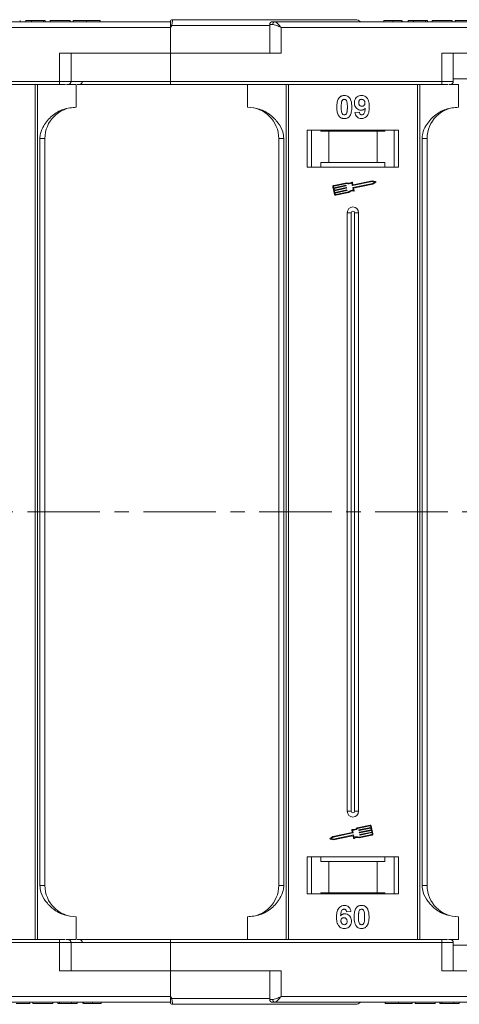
# Model space of a CAD drawing. Header units: millimetres. Extents: x -797 to 677, y 79 to 1112.
# Tile 28 of 75: x 305 to 382, y 317 to 490. Entities that reach past the tile are written whole.
import ezdxf

# ---------------------------------------------------------------- set-up
doc = ezdxf.new("R2010")
doc.units = ezdxf.units.MM
doc.linetypes.add('CENTERX2', pattern=[20.32, 12.7, -2.54, 2.54, -2.54])

msp = doc.modelspace()

# ---------------------------------------------------------------- linework, layer by layer
at = {"color": 7, "linetype": 'Continuous', "lineweight": 15}
for p, q in [((331.335, 489.771), (282.629, 489.771)), ((283.747, 488.771), (331.335, 488.771)), ((304.976, 489.771), (304.976, 489.971)), ((306.002, 489.771), (306.002, 489.971)), ((306.002, 489.971), (306.964, 489.971)), ((306.964, 489.971), (306.964, 489.771)), ((306.964, 489.971), (309.079, 489.971)), ((309.079, 489.971), (309.079, 489.771)), ((309.079, 489.971), (309.4, 489.971)), ((309.4, 489.971), (309.4, 489.771)), ((310.233, 489.771), (310.233, 489.971)), ((310.233, 489.971), (313.758, 489.971)), ((313.758, 489.971), (313.758, 489.771)), ((314.271, 489.971), (314.271, 489.771)), ((316.65, 489.771), (316.65, 489.971)), ((319.015, 489.771), (319.015, 489.971)), ((331.335, 489.769), (331.335, 489.771)), ((331.569, 489.121), (331.335, 488.771)), ((331.335, 488.771), (331.335, 484.271)), ((348.747, 489.121), (331.569, 489.121)), ((331.685, 490.121), (331.685, 490.121)), ((348.747, 489.271), (348.747, 484.271)), ((349.256, 489.271), (348.747, 489.271)), ((398.335, 489.771), (349.629, 489.771)), ((350.747, 488.771), (398.335, 488.771)), ((350.747, 484.271), (350.747, 488.771)), ((368.771, 489.971), (368.771, 489.771)), ((370.316, 489.771), (370.316, 489.971)), ((371.867, 489.771), (371.867, 489.971)), ((371.976, 489.771), (371.976, 489.971)), ((373.002, 489.771), (373.002, 489.971)), ((373.002, 489.971), (373.964, 489.971)), ((373.964, 489.971), (373.964, 489.771)), ((373.964, 489.971), (376.079, 489.971)), ((376.079, 489.971), (376.079, 489.771)), ((376.079, 489.971), (376.4, 489.971)), ((376.4, 489.971), (376.4, 489.771)), ((377.233, 489.971), (380.758, 489.971)), ((377.233, 489.771), (377.233, 489.971)), ((380.758, 489.971), (380.758, 489.771)), ((381.271, 489.971), (381.271, 489.771)), ((311.924, 484.271), (311.924, 479.271)), ((331.335, 484.271), (311.924, 484.271)), ((313.924, 479.271), (313.924, 484.271)), ((331.335, 479.271), (331.335, 484.271)), ((331.335, 484.271), (350.747, 484.271)), ((378.924, 484.271), (378.924, 479.271)), ((398.335, 484.271), (378.924, 484.271)), ((380.924, 479.271), (380.924, 484.271)), ((311.924, 479.271), (264.335, 479.271)), ((264.335, 478.771), (311.924, 478.771)), ((307.624, 478.771), (307.624, 403.771)), ((308.043, 403.771), (308.043, 478.771)), ((311.924, 479.271), (311.924, 478.771)), ((313.924, 479.271), (311.924, 479.271)), ((313.13, 478.771), (314.835, 478.771)), ((331.335, 479.271), (313.924, 479.271)), ((314.835, 474.771), (314.835, 478.771)), ((378.924, 479.271), (331.335, 479.271)), ((331.335, 479.271), (331.335, 478.771)), ((331.335, 478.771), (378.924, 478.771)), ((344.835, 478.771), (344.835, 474.771)), ((351.628, 478.771), (351.628, 403.771)), ((352.047, 403.771), (352.047, 478.771)), ((374.624, 478.771), (374.624, 403.771)), ((375.043, 403.771), (375.043, 478.771)), ((378.924, 479.271), (378.924, 478.771)), ((380.924, 479.271), (378.924, 479.271)), ((380.13, 478.771), (381.835, 478.771)), ((398.335, 479.771), (380.924, 479.771)), ((381.835, 474.771), (381.835, 478.771)), ((363.694, 473.815), (364.464, 473.899)), ((371.335, 470.771), (355.335, 470.771)), ((355.335, 470.771), (355.335, 464.271)), ((356.085, 464.271), (356.085, 470.771)), ((357.722, 470.571), (357.722, 470.771)), ((357.722, 470.571), (359.085, 470.571)), ((359.085, 470.571), (359.085, 465.071)), ((367.585, 470.571), (359.085, 470.571)), ((367.585, 465.071), (367.585, 470.571)), ((367.585, 470.571), (368.949, 470.571)), ((368.949, 470.771), (368.949, 470.571)), ((370.585, 470.771), (370.585, 464.271)), ((371.335, 464.271), (371.335, 470.771)), ((308.45, 469.271), (308.45, 403.771)), ((309.335, 469.271), (308.45, 469.271)), ((309.335, 403.771), (309.335, 469.271)), ((350.335, 469.271), (351.221, 469.271)), ((350.335, 469.271), (350.335, 403.771)), ((351.221, 403.771), (351.221, 469.271)), ((375.45, 469.271), (375.45, 403.771)), ((376.335, 469.271), (375.45, 469.271)), ((376.335, 403.771), (376.335, 469.271)), ((359.085, 465.071), (357.722, 465.071)), ((357.722, 465.071), (357.722, 464.271)), ((367.585, 465.071), (359.085, 465.071)), ((368.949, 465.071), (367.585, 465.071)), ((368.949, 464.271), (368.949, 465.071)), ((355.335, 464.271), (371.335, 464.271)), ((362.253, 461.524), (359.975, 461.042)), ((362.242, 461.401), (359.999, 460.927)), ((363.228, 461.039), (363.134, 461.483)), ((363.318, 461.178), (363.231, 461.594)), ((366.724, 461.748), (363.263, 461.017)), ((363.335, 460.672), (366.797, 461.403)), ((366.723, 461.868), (363.353, 461.156)), ((363.446, 460.575), (366.844, 461.293)), ((367.324, 461.75), (366.723, 461.868)), ((367.166, 461.661), (366.724, 461.748)), ((366.797, 461.403), (367.166, 461.661)), ((366.844, 461.293), (367.347, 461.644)), ((359.839, 460.833), (360.13, 459.455)), ((359.954, 460.858), (360.002, 460.628)), ((360.002, 460.628), (362.085, 461.068)), ((362.109, 460.953), (360.027, 460.513)), ((360.027, 460.513), (360.087, 460.226)), ((360.087, 460.226), (362.17, 460.666)), ((362.194, 460.551), (360.112, 460.111)), ((360.112, 460.111), (360.172, 459.824)), ((360.172, 459.824), (362.255, 460.264)), ((362.279, 460.149), (360.197, 459.709)), ((360.197, 459.709), (360.245, 459.479)), ((360.315, 459.433), (362.557, 459.907)), ((360.339, 459.319), (362.618, 459.8)), ((362.12, 461.045), (362.132, 460.988)), ((362.205, 460.643), (362.217, 460.586)), ((362.29, 460.241), (362.302, 460.183)), ((363.407, 460.193), (363.313, 460.637)), ((363.54, 460.131), (363.446, 460.575)), ((362.335, 456.271), (362.335, 403.771)), ((362.335, 456.271), (363.05, 456.271)), ((363.05, 456.271), (363.05, 403.771)), ((363.62, 403.771), (363.62, 456.271)), ((364.335, 456.271), (363.62, 456.271)), ((364.335, 403.771), (364.335, 456.271)), ((307.624, 403.771), (307.624, 328.771)), ((308.043, 328.771), (308.043, 403.771)), ((308.45, 403.771), (308.45, 338.271)), ((309.335, 338.271), (309.335, 403.771)), ((350.335, 403.771), (350.335, 338.271)), ((351.221, 338.271), (351.221, 403.771)), ((351.628, 403.771), (351.628, 328.771)), ((352.047, 328.771), (352.047, 403.771)), ((362.335, 403.771), (362.335, 351.271)), ((363.05, 403.771), (363.05, 351.271)), ((363.62, 351.271), (363.62, 403.771)), ((364.335, 351.271), (364.335, 403.771)), ((374.624, 403.771), (374.624, 328.771)), ((375.043, 328.771), (375.043, 403.771)), ((375.45, 403.771), (375.45, 338.271)), ((376.335, 338.271), (376.335, 403.771)), ((363.05, 351.271), (362.335, 351.271)), ((364.335, 351.271), (363.62, 351.271)), ((363.225, 347.581), (359.826, 346.863)), ((363.335, 347.484), (359.874, 346.753)), ((359.947, 346.408), (363.408, 347.139)), ((363.131, 348.025), (363.225, 347.581)), ((363.264, 347.963), (363.358, 347.519)), ((366.332, 348.837), (364.053, 348.356)), ((366.356, 348.722), (364.113, 348.249)), ((364.381, 347.915), (364.369, 347.972)), ((364.392, 348.007), (366.474, 348.447)), ((366.499, 348.332), (364.416, 347.892)), ((364.429, 346.755), (366.672, 347.229)), ((364.466, 347.513), (364.454, 347.57)), ((364.477, 347.605), (366.559, 348.045)), ((366.583, 347.93), (364.501, 347.49)), ((364.551, 347.111), (364.539, 347.168)), ((364.562, 347.203), (366.644, 347.643)), ((366.668, 347.528), (364.586, 347.088)), ((366.474, 348.447), (366.426, 348.677)), ((366.559, 348.045), (366.499, 348.332)), ((366.832, 347.322), (366.541, 348.701)), ((366.644, 347.643), (366.583, 347.93)), ((366.717, 347.298), (366.668, 347.528)), ((359.826, 346.863), (359.324, 346.512)), ((359.347, 346.406), (359.948, 346.288)), ((359.874, 346.753), (359.505, 346.495)), ((359.505, 346.495), (359.947, 346.408)), ((359.948, 346.288), (363.318, 347)), ((363.352, 346.977), (363.44, 346.562)), ((363.443, 347.117), (363.537, 346.673)), ((364.417, 346.632), (366.696, 347.114)), ((371.335, 343.271), (355.335, 343.271)), ((355.335, 343.271), (355.335, 336.771)), ((356.085, 336.771), (356.085, 343.271)), ((357.722, 343.271), (357.722, 342.471)), ((357.722, 342.471), (359.085, 342.471)), ((359.085, 342.471), (359.085, 336.971)), ((359.085, 342.471), (367.585, 342.471)), ((367.585, 336.971), (367.585, 342.471)), ((367.585, 342.471), (368.949, 342.471)), ((368.949, 342.471), (368.949, 343.271)), ((370.585, 343.271), (370.585, 336.771)), ((371.335, 336.771), (371.335, 343.271)), ((308.45, 338.271), (309.335, 338.271)), ((350.335, 338.271), (351.221, 338.271)), ((355.335, 336.771), (371.335, 336.771)), ((359.085, 336.971), (357.722, 336.971)), ((357.722, 336.771), (357.722, 336.971)), ((359.085, 336.971), (367.585, 336.971)), ((368.949, 336.971), (367.585, 336.971)), ((368.949, 336.971), (368.949, 336.771)), ((375.45, 338.271), (376.335, 338.271)), ((362.976, 333.727), (362.207, 333.642)), ((314.835, 332.771), (314.835, 328.771)), ((344.835, 328.771), (344.835, 332.771)), ((381.835, 332.771), (381.835, 328.771)), ((311.924, 328.771), (264.335, 328.771)), ((264.335, 328.271), (311.924, 328.271)), ((311.924, 328.271), (311.924, 328.771)), ((311.924, 328.271), (311.924, 323.271)), ((311.924, 328.271), (313.924, 328.271)), ((313.061, 328.771), (314.835, 328.771)), ((313.924, 323.271), (313.924, 328.271)), ((313.924, 328.271), (331.335, 328.271)), ((331.335, 328.271), (331.335, 328.771)), ((378.924, 328.771), (331.335, 328.771)), ((331.335, 323.271), (331.335, 328.271)), ((331.335, 328.271), (378.924, 328.271)), ((378.924, 328.271), (378.924, 328.771)), ((378.924, 328.271), (378.924, 323.271)), ((378.924, 328.271), (380.924, 328.271)), ((380.061, 328.771), (381.835, 328.771)), ((380.924, 323.271), (380.924, 328.271)), ((380.924, 327.771), (398.335, 327.771)), ((311.924, 323.271), (331.335, 323.271)), ((331.335, 323.271), (331.335, 318.771)), ((350.747, 323.271), (331.335, 323.271)), ((348.747, 323.271), (348.747, 318.271)), ((350.747, 318.771), (350.747, 323.271)), ((378.924, 323.271), (398.335, 323.271)), ((282.629, 317.771), (331.335, 317.771)), ((331.335, 318.771), (283.747, 318.771)), ((306.707, 317.771), (306.707, 317.571)), ((307.22, 317.571), (307.22, 317.771)), ((310.746, 317.771), (310.746, 317.571)), ((311.579, 317.771), (311.579, 317.571)), ((311.9, 317.771), (311.9, 317.571)), ((314.015, 317.571), (314.015, 317.771)), ((314.976, 317.771), (314.976, 317.571)), ((316.002, 317.771), (316.002, 317.571)), ((316.111, 317.771), (316.111, 317.571)), ((317.663, 317.771), (317.663, 317.571)), ((319.207, 317.771), (319.207, 317.571)), ((331.335, 318.771), (331.569, 318.421)), ((331.569, 318.421), (348.747, 318.421)), ((348.747, 318.271), (349.256, 318.271)), ((349.629, 317.771), (398.335, 317.771)), ((398.335, 318.771), (350.747, 318.771)), ((368.964, 317.771), (368.964, 317.571)), ((371.328, 317.571), (371.328, 317.771)), ((373.707, 317.771), (373.707, 317.571)), ((374.22, 317.571), (374.22, 317.771)), ((377.746, 317.771), (377.746, 317.571)), ((378.579, 317.771), (378.579, 317.571)), ((378.9, 317.771), (378.9, 317.571)), ((381.015, 317.571), (381.015, 317.771)), ((381.976, 317.771), (381.976, 317.571)), ((307.22, 317.571), (310.746, 317.571)), ((311.579, 317.571), (311.9, 317.571)), ((311.9, 317.571), (314.015, 317.571)), ((314.015, 317.571), (314.976, 317.571)), ((331.685, 317.421), (331.685, 317.421)), ((374.22, 317.571), (377.746, 317.571)), ((378.579, 317.571), (378.9, 317.571)), ((378.9, 317.571), (381.015, 317.571)), ((381.015, 317.571), (381.976, 317.571))]:
    msp.add_line(p, q, dxfattribs=at)
at = {"color": 1, "linetype": 'CENTERX2', "lineweight": 13}
msp.add_line((501.865, 403.771), (-336.218, 403.771), dxfattribs=at)
at = {"color": 7, "linetype": 'Continuous', "lineweight": 15}
for centre, radius, start, end in [((331.685, 489.771), 0.35, 89.99809, 179.99959), ((295.791, 422.193), 75.89, 61.87179, 62.07191), ((349.247, 489.271), 0.5, 90, 180), ((349.704, 489.326), 0.451, 99.5202, 187.08135), ((363.835, 489.121), 1, 41.2946, 90), ((313.424, 479.271), 0.5, 270, 0), ((315.407, 479.271), 0.5, 270, 0), ((380.424, 479.271), 0.5, 270, 0), ((314.835, 469.271), 5.5, 90, 180), ((344.835, 469.271), 5.5, 0, 90), ((381.835, 469.271), 5.5, 90, 180), ((362.607, 462.322), 0.99, 248.37041, 302.16635), ((362.607, 462.322), 0.873, 246.11204, 307.44471), ((363.173, 461.582), 0.0587, 11.9297, 127.44471), ((363.347, 461.185), 0.0294, 191.9297, 281.9297), ((367.313, 461.692), 0.0587, 304.95116, 78.90824), ((360.011, 460.87), 0.176, 101.9297, 191.9297), ((360.011, 460.87), 0.0587, 101.9297, 191.9297), ((360.303, 459.491), 0.176, 191.9297, 281.9297), ((360.303, 459.491), 0.0587, 191.9297, 281.9297), ((362.091, 461.039), 0.0294, 11.9297, 101.9297), ((362.103, 460.982), 0.0294, 281.9297, 11.9297), ((362.176, 460.637), 0.0294, 11.9297, 101.9297), ((362.188, 460.58), 0.0294, 281.9297, 11.9297), ((362.261, 460.235), 0.0294, 11.9297, 101.9297), ((362.273, 460.177), 0.0294, 281.9297, 11.9297), ((363.264, 459.213), 0.99, 81.69305, 135.48899), ((363.264, 459.213), 0.873, 76.41469, 137.74736), ((363.256, 461.045), 0.0294, 191.9297, 281.9297), ((363.341, 460.643), 0.0294, 101.9297, 191.9297), ((363.482, 460.119), 0.0587, 256.41469, 11.9297), ((363.335, 456.271), 1, 0, 180), ((363.335, 456.271), 0.285, 0, 180), ((363.335, 351.271), 1, 180, 0), ((363.335, 351.271), 0.285, 180, 0), ((363.188, 348.037), 0.0587, 76.41469, 191.9297), ((363.407, 348.943), 0.873, 256.41469, 317.74736), ((363.407, 348.943), 0.99, 261.69305, 315.48899), ((363.329, 347.513), 0.0294, 281.9297, 11.9297), ((363.414, 347.111), 0.0294, 11.9297, 101.9297), ((364.398, 347.979), 0.0294, 101.9297, 191.9297), ((364.41, 347.921), 0.0294, 191.9297, 281.9297), ((364.483, 347.576), 0.0294, 101.9297, 191.9297), ((364.495, 347.519), 0.0294, 191.9297, 281.9297), ((364.568, 347.174), 0.0294, 101.9297, 191.9297), ((366.368, 348.665), 0.176, 11.9297, 101.9297), ((366.368, 348.665), 0.0587, 11.9297, 101.9297), ((366.66, 347.286), 0.0587, 281.9297, 11.9297), ((366.66, 347.286), 0.176, 281.9297, 11.9297), ((359.358, 346.464), 0.0587, 124.95116, 258.90824), ((363.324, 346.971), 0.0294, 11.9297, 101.9297), ((363.498, 346.574), 0.0587, 191.9297, 307.44471), ((364.064, 345.834), 0.873, 66.11204, 127.44471), ((364.064, 345.834), 0.99, 68.37041, 122.16635), ((364.58, 347.117), 0.0294, 191.9297, 281.9297), ((314.835, 338.271), 5.5, 180, 270), ((344.835, 338.271), 5.5, 270, 0), ((381.835, 338.271), 5.5, 180, 270), ((313.424, 328.271), 0.5, 0, 90), ((315.407, 328.271), 0.5, 0, 90), ((380.424, 328.271), 0.5, 0, 90), ((295.791, 385.348), 75.89, 297.92809, 298.12821), ((331.685, 317.771), 0.35, 180.00041, 270.00191), ((349.247, 318.271), 0.5, 180, 270), ((349.704, 318.215), 0.451, 172.91869, 260.47981), ((363.835, 318.421), 1, 270, 319.04573)]:
    msp.add_arc(centre, radius, start, end, dxfattribs=at)
for points, knots in [([(316.65, 489.971), (316.517, 489.971), (316.113, 489.971), (315.453, 489.971), (314.831, 489.971), (314.406, 489.971), (314.281, 489.971), (314.273, 489.971), (314.271, 489.971)], [0, 0, 0, 0, 0.1021706, 0.3092201, 0.51365, 0.6922749, 0.9324126, 1, 1, 1, 1]), ([(319.015, 489.971), (319.011, 489.971), (319.001, 489.971), (318.859, 489.971), (318.468, 489.971), (317.894, 489.971), (317.254, 489.971), (316.833, 489.971), (316.65, 489.971)], [0, 0, 0, 0, 0.1018882, 0.3073435, 0.4929627, 0.6786474, 0.8607914, 1, 1, 1, 1]), ([(331.335, 489.245), (331.335, 489.338), (331.335, 489.523), (331.335, 489.684), (331.335, 489.715), (331.335, 489.724)], [0, 0, 0, 0, 0.412717, 0.8254516, 1, 1, 1, 1]), ([(331.685, 490.121), (331.686, 490.113), (331.686, 490.1), (331.685, 489.997), (331.683, 489.852), (331.672, 489.668), (331.652, 489.486), (331.623, 489.299), (331.586, 489.177), (331.569, 489.121)], [0, 0, 0, 0, 0.1718456, 0.312445, 0.4991009, 0.6298393, 0.7575038, 0.8890244, 1, 1, 1, 1]), ([(363.835, 490.121), (363.789, 490.121), (363.696, 490.121), (362.925, 490.121), (361.759, 490.121), (360.288, 490.121), (358.64, 490.121), (356.7, 490.121), (353.743, 490.121), (350.309, 490.121), (346.532, 490.121), (343.296, 490.121), (339.653, 490.121), (335.664, 490.121), (332.998, 490.121), (331.685, 490.121)], [0, 0, 0, 0, 0.0777263, 0.157824, 0.2401354, 0.3044544, 0.368763, 0.4344301, 0.5000865, 0.631237, 0.695556, 0.7598647, 0.8421852, 0.9222807, 1, 1, 1, 1]), ([(350.747, 488.771), (350.477, 488.887), (350.059, 489.068), (349.561, 489.239), (349.351, 489.261), (349.256, 489.271)], [0, 0, 0, 0, 0.49841293, 0.77292805, 1, 1, 1, 1]), ([(349.629, 489.771), (349.697, 489.754), (349.841, 489.718), (350.12, 489.468), (350.429, 489.138), (350.641, 488.893), (350.747, 488.771)], [0, 0, 0, 0, 0.2343588, 0.4982155, 0.7484812, 1, 1, 1, 1]), ([(370.316, 489.971), (370.182, 489.971), (369.878, 489.971), (369.426, 489.971), (369.067, 489.971), (368.813, 489.971), (368.788, 489.971), (368.771, 489.971)], [0, 0, 0, 0, 0.1552919, 0.3531453, 0.543243, 0.704067, 1, 1, 1, 1]), ([(371.867, 489.971), (371.813, 489.971), (371.705, 489.971), (371.401, 489.971), (370.936, 489.971), (370.55, 489.971), (370.316, 489.971)], [0, 0, 0, 0, 0.2064605, 0.4135145, 0.6452106, 1, 1, 1, 1]), ([(383.65, 489.971), (383.517, 489.971), (383.113, 489.971), (382.453, 489.971), (381.831, 489.971), (381.406, 489.971), (381.281, 489.971), (381.273, 489.971), (381.271, 489.971)], [0, 0, 0, 0, 0.1021706, 0.3092201, 0.51365, 0.6922749, 0.9324126, 1, 1, 1, 1]), ([(311.924, 478.771), (312.067, 478.771), (312.36, 478.771), (312.722, 478.771), (312.892, 478.771), (312.955, 478.771)], [0, 0, 0, 0, 0.3748158, 0.7664972, 1, 1, 1, 1]), ([(314.983, 478.771), (315.371, 478.771), (316.711, 478.771), (319.458, 478.771), (323.183, 478.771), (327.27, 478.771), (329.994, 478.771), (331.335, 478.771)], [0, 0, 0, 0, 0.0792642, 0.2739294, 0.5229011, 0.7650927, 1, 1, 1, 1]), ([(378.924, 478.771), (379.067, 478.771), (379.36, 478.771), (379.722, 478.771), (379.892, 478.771), (379.955, 478.771)], [0, 0, 0, 0, 0.3748158, 0.7664972, 1, 1, 1, 1]), ([(360.911, 476.416), (360.955, 476.466), (361.045, 476.568), (361.214, 476.683), (361.403, 476.766), (361.572, 476.804), (361.713, 476.819), (361.786, 476.821), (361.823, 476.822)], [0, 0, 0, 0, 0.1937762, 0.3936, 0.5878635, 0.7889077, 0.894169, 1, 1, 1, 1]), ([(361.823, 476.822), (361.958, 476.812), (362.23, 476.791), (362.582, 476.593), (362.853, 476.299), (363.105, 475.699), (363.12, 475.176), (363.13, 474.79)], [0, 0, 0, 0, 0.147566, 0.2966882, 0.4312776, 0.580404, 1, 1, 1, 1]), ([(363.592, 475.517), (363.6, 475.652), (363.615, 475.922), (363.782, 476.302), (364.062, 476.598), (364.433, 476.792), (364.707, 476.812), (364.85, 476.822)], [0, 0, 0, 0, 0.1979267, 0.3977284, 0.5974133, 0.7905838, 1, 1, 1, 1]), ([(364.85, 476.822), (364.985, 476.811), (365.257, 476.79), (365.617, 476.588), (365.909, 476.282), (366.148, 475.748), (366.203, 475.238), (366.207, 474.883), (366.207, 474.824)], [0, 0, 0, 0, 0.148288, 0.2977445, 0.4437132, 0.6077915, 0.9347078, 1, 1, 1, 1]), ([(360.515, 474.798), (360.517, 474.931), (360.522, 475.235), (360.594, 475.764), (360.735, 476.186), (360.893, 476.393), (360.911, 476.416)], [0, 0, 0, 0, 0.2367308, 0.5375555, 0.9496679, 1, 1, 1, 1]), ([(361.284, 474.798), (361.285, 474.865), (361.286, 474.998), (361.291, 475.179), (361.302, 475.34), (361.316, 475.481), (361.334, 475.623), (361.358, 475.716), (361.37, 475.763)], [0, 0, 0, 0, 0.2059417, 0.4119594, 0.558149, 0.7045024, 0.8518015, 1, 1, 1, 1]), ([(361.37, 475.763), (361.393, 475.832), (361.431, 475.944), (361.54, 476.07), (361.663, 476.136), (361.762, 476.153), (361.816, 476.155), (361.823, 476.155)], [0, 0, 0, 0, 0.33480351, 0.54256063, 0.75038199, 0.9707212, 1, 1, 1, 1]), ([(361.823, 476.155), (361.879, 476.15), (361.982, 476.14), (362.113, 476.063), (362.226, 475.916), (362.322, 475.641), (362.356, 475.249), (362.359, 474.949), (362.361, 474.798)], [0, 0, 0, 0, 0.10461361, 0.18881412, 0.27351189, 0.44412695, 0.71948087, 1, 1, 1, 1]), ([(364.774, 474.258), (364.638, 474.27), (364.366, 474.295), (364.015, 474.511), (363.748, 474.817), (363.609, 475.171), (363.597, 475.413), (363.592, 475.517)], [0, 0, 0, 0, 0.2101886, 0.42177326, 0.62360346, 0.83703437, 1, 1, 1, 1]), ([(364.361, 475.557), (364.365, 475.643), (364.372, 475.782), (364.446, 475.961), (364.555, 476.068), (364.698, 476.142), (364.805, 476.15), (364.865, 476.155)], [0, 0, 0, 0, 0.29132017, 0.46553926, 0.64163153, 0.79866396, 1, 1, 1, 1]), ([(364.904, 474.924), (364.836, 474.93), (364.71, 474.941), (364.547, 475.035), (364.435, 475.166), (364.37, 475.347), (364.364, 475.478), (364.361, 475.557)], [0, 0, 0, 0, 0.2139369, 0.3980753, 0.5830907, 0.7516657, 1, 1, 1, 1]), ([(364.865, 476.155), (364.933, 476.148), (365.07, 476.134), (365.244, 476.017), (365.372, 475.859), (365.43, 475.676), (365.435, 475.556), (365.438, 475.5)], [0, 0, 0, 0, 0.2079545, 0.4204057, 0.6273197, 0.8277075, 1, 1, 1, 1]), ([(365.438, 475.5), (365.433, 475.42), (365.426, 475.287), (365.339, 475.119), (365.219, 475.009), (365.069, 474.935), (364.959, 474.928), (364.904, 474.924)], [0, 0, 0, 0, 0.2673945, 0.4472142, 0.6271221, 0.8130653, 1, 1, 1, 1]), ([(314.835, 474.771), (314.075, 474.694), (312.555, 474.541), (310.534, 473.352), (309.202, 471.801), (308.541, 470.357), (308.475, 469.565), (308.45, 469.271)], [0, 0, 0, 0, 0.2490962, 0.4982428, 0.745205, 0.90541, 1, 1, 1, 1]), ([(351.221, 469.271), (351.177, 469.661), (351.066, 470.66), (350.242, 472.114), (348.873, 473.527), (347.007, 474.564), (345.557, 474.702), (344.835, 474.771)], [0, 0, 0, 0, 0.12571337, 0.32127574, 0.5244662, 0.76348402, 1, 1, 1, 1]), ([(360.908, 473.182), (360.868, 473.236), (360.789, 473.345), (360.681, 473.582), (360.59, 473.89), (360.541, 474.227), (360.518, 474.531), (360.516, 474.709), (360.515, 474.798)], [0, 0, 0, 0, 0.11844057, 0.2393457, 0.45959323, 0.68492476, 0.84223987, 1, 1, 1, 1]), ([(361.823, 473.437), (361.754, 473.445), (361.644, 473.459), (361.516, 473.547), (361.411, 473.7), (361.319, 473.974), (361.29, 474.364), (361.286, 474.653), (361.284, 474.798)], [0, 0, 0, 0, 0.1253702, 0.2022903, 0.2791788, 0.4647576, 0.7305818, 1, 1, 1, 1]), ([(362.275, 473.83), (362.252, 473.761), (362.214, 473.649), (362.106, 473.524), (361.985, 473.458), (361.886, 473.44), (361.831, 473.438), (361.823, 473.437)], [0, 0, 0, 0, 0.3336776, 0.5404125, 0.7472639, 0.9612091, 1, 1, 1, 1]), ([(362.361, 474.798), (362.361, 474.731), (362.36, 474.598), (362.354, 474.417), (362.344, 474.255), (362.33, 474.113), (362.311, 473.97), (362.287, 473.877), (362.275, 473.83)], [0, 0, 0, 0, 0.2052705, 0.4106164, 0.5571497, 0.7038442, 0.8514711, 1, 1, 1, 1]), ([(363.13, 474.79), (363.128, 474.656), (363.123, 474.353), (363.052, 473.835), (362.914, 473.414), (362.757, 473.207), (362.734, 473.177)], [0, 0, 0, 0, 0.2372812, 0.5385907, 0.9326774, 1, 1, 1, 1]), ([(364.792, 472.771), (364.656, 472.782), (364.411, 472.802), (364.097, 472.984), (363.854, 473.264), (363.74, 473.561), (363.704, 473.761), (363.694, 473.815)], [0, 0, 0, 0, 0.2427882, 0.4388655, 0.6348012, 0.9009361, 1, 1, 1, 1]), ([(364.464, 473.899), (364.477, 473.819), (364.498, 473.696), (364.588, 473.552), (364.692, 473.474), (364.799, 473.441), (364.866, 473.438), (364.891, 473.437)], [0, 0, 0, 0, 0.3447142, 0.5290593, 0.7142089, 0.8921959, 1, 1, 1, 1]), ([(365.496, 474.593), (365.45, 474.544), (365.356, 474.445), (365.209, 474.356), (365.083, 474.305), (364.984, 474.277), (364.88, 474.261), (364.809, 474.259), (364.774, 474.258)], [0, 0, 0, 0, 0.24349124, 0.49626585, 0.61820988, 0.7417038, 0.87015842, 1, 1, 1, 1]), ([(366.207, 474.824), (366.204, 474.691), (366.196, 474.29), (366.105, 473.734), (365.827, 473.225), (365.48, 472.923), (365.11, 472.785), (364.877, 472.774), (364.792, 472.771)], [0, 0, 0, 0, 0.1423372, 0.4291269, 0.5899433, 0.7512055, 0.9098946, 1, 1, 1, 1]), ([(364.891, 473.437), (364.945, 473.443), (365.053, 473.454), (365.205, 473.553), (365.346, 473.723), (365.455, 474.084), (365.48, 474.386), (365.496, 474.593)], [0, 0, 0, 0, 0.1120155, 0.2243547, 0.3677679, 0.565827, 1, 1, 1, 1]), ([(381.835, 474.771), (381.075, 474.694), (379.555, 474.541), (377.534, 473.352), (376.202, 471.801), (375.541, 470.357), (375.475, 469.565), (375.45, 469.271)], [0, 0, 0, 0, 0.2490962, 0.4982428, 0.745205, 0.90541, 1, 1, 1, 1]), ([(361.823, 472.771), (361.756, 472.773), (361.621, 472.777), (361.423, 472.821), (361.233, 472.899), (361.088, 472.998), (360.981, 473.096), (360.932, 473.153), (360.908, 473.182)], [0, 0, 0, 0, 0.1926347, 0.388697, 0.5820148, 0.7830443, 0.8909593, 1, 1, 1, 1]), ([(362.734, 473.177), (362.69, 473.127), (362.6, 473.025), (362.431, 472.909), (362.242, 472.826), (362.073, 472.788), (361.932, 472.773), (361.859, 472.771), (361.823, 472.771)], [0, 0, 0, 0, 0.1937693, 0.3935642, 0.587886, 0.7891312, 0.8942826, 1, 1, 1, 1]), ([(308.45, 338.271), (308.494, 337.88), (308.605, 336.881), (309.428, 335.427), (310.798, 334.014), (312.664, 332.978), (314.114, 332.839), (314.835, 332.771)], [0, 0, 0, 0, 0.1257134, 0.3212757, 0.5244662, 0.763484, 1, 1, 1, 1]), ([(344.835, 332.771), (345.595, 332.847), (347.115, 333), (349.137, 334.19), (350.469, 335.74), (351.13, 337.184), (351.196, 337.977), (351.221, 338.271)], [0, 0, 0, 0, 0.24909619, 0.49824278, 0.74520496, 0.90540997, 1, 1, 1, 1]), ([(375.45, 338.271), (375.494, 337.88), (375.605, 336.881), (376.428, 335.427), (377.798, 334.014), (379.664, 332.978), (381.114, 332.839), (381.835, 332.771)], [0, 0, 0, 0, 0.1257134, 0.3212757, 0.5244662, 0.763484, 1, 1, 1, 1]), ([(360.464, 332.717), (360.467, 332.85), (360.475, 333.252), (360.566, 333.807), (360.844, 334.316), (361.191, 334.618), (361.561, 334.756), (361.794, 334.767), (361.879, 334.771)], [0, 0, 0, 0, 0.1423372, 0.4291269, 0.5899433, 0.7512055, 0.9098946, 1, 1, 1, 1]), ([(361.78, 334.104), (361.726, 334.099), (361.618, 334.088), (361.465, 333.988), (361.324, 333.815), (361.215, 333.454), (361.191, 333.153), (361.174, 332.949)], [0, 0, 0, 0, 0.1120492, 0.2243802, 0.3701146, 0.5702758, 1, 1, 1, 1]), ([(362.207, 333.642), (362.195, 333.72), (362.175, 333.842), (362.085, 333.986), (361.979, 334.067), (361.871, 334.1), (361.805, 334.103), (361.78, 334.104)], [0, 0, 0, 0, 0.33384, 0.5245467, 0.7163724, 0.8918244, 1, 1, 1, 1]), ([(361.879, 334.771), (362.015, 334.76), (362.261, 334.741), (362.573, 334.557), (362.814, 334.28), (362.93, 333.983), (362.966, 333.784), (362.976, 333.727)], [0, 0, 0, 0, 0.24269082, 0.43900235, 0.63500599, 0.89505866, 1, 1, 1, 1]), ([(363.541, 332.751), (363.543, 332.885), (363.548, 333.188), (363.62, 333.716), (363.761, 334.136), (363.919, 334.342), (363.936, 334.364)], [0, 0, 0, 0, 0.2373811, 0.5389182, 0.9490817, 1, 1, 1, 1]), ([(363.936, 334.364), (363.981, 334.415), (364.071, 334.516), (364.24, 334.632), (364.428, 334.715), (364.598, 334.753), (364.739, 334.768), (364.812, 334.77), (364.848, 334.771)], [0, 0, 0, 0, 0.1937762, 0.3936, 0.5878635, 0.7889077, 0.894169, 1, 1, 1, 1]), ([(364.31, 332.743), (364.31, 332.81), (364.311, 332.943), (364.317, 333.124), (364.327, 333.286), (364.341, 333.428), (364.36, 333.571), (364.384, 333.665), (364.395, 333.711)], [0, 0, 0, 0, 0.20527, 0.4106157, 0.5571475, 0.7038444, 0.8514751, 1, 1, 1, 1]), ([(364.395, 333.711), (364.419, 333.781), (364.457, 333.893), (364.565, 334.018), (364.689, 334.085), (364.788, 334.101), (364.842, 334.104), (364.848, 334.104)], [0, 0, 0, 0, 0.3348035, 0.5425606, 0.750382, 0.9707212, 1, 1, 1, 1]), ([(364.848, 334.771), (364.915, 334.768), (365.05, 334.764), (365.248, 334.72), (365.438, 334.643), (365.583, 334.543), (365.69, 334.445), (365.739, 334.388), (365.763, 334.36)], [0, 0, 0, 0, 0.1926273, 0.3886837, 0.5820134, 0.7832006, 0.8910383, 1, 1, 1, 1]), ([(364.848, 334.104), (364.906, 334.098), (365.007, 334.088), (365.135, 334.013), (365.246, 333.873), (365.345, 333.602), (365.382, 333.205), (365.385, 332.898), (365.387, 332.743)], [0, 0, 0, 0, 0.10564606, 0.18622129, 0.26704196, 0.43154058, 0.71270762, 1, 1, 1, 1]), ([(365.763, 334.36), (365.803, 334.305), (365.882, 334.196), (365.987, 333.964), (366.077, 333.668), (366.127, 333.337), (366.152, 333.028), (366.155, 332.838), (366.156, 332.743)], [0, 0, 0, 0, 0.118432, 0.2393289, 0.4494336, 0.6641784, 0.8318201, 1, 1, 1, 1]), ([(361.821, 330.719), (361.686, 330.73), (361.414, 330.751), (361.054, 330.952), (360.762, 331.257), (360.522, 331.793), (360.468, 332.304), (360.464, 332.659), (360.464, 332.717)], [0, 0, 0, 0, 0.1482689, 0.2976473, 0.4424214, 0.6078512, 0.9356585, 1, 1, 1, 1]), ([(361.174, 332.949), (361.221, 332.997), (361.315, 333.095), (361.461, 333.186), (361.588, 333.236), (361.687, 333.264), (361.791, 333.28), (361.861, 333.282), (361.897, 333.283)], [0, 0, 0, 0, 0.2436536, 0.4957602, 0.6178923, 0.7415029, 0.8700251, 1, 1, 1, 1]), ([(361.233, 332.041), (361.238, 332.124), (361.246, 332.26), (361.337, 332.43), (361.459, 332.538), (361.608, 332.607), (361.715, 332.614), (361.767, 332.617)], [0, 0, 0, 0, 0.27672092, 0.45687046, 0.63700743, 0.8240683, 1, 1, 1, 1]), ([(361.806, 331.386), (361.738, 331.393), (361.601, 331.408), (361.426, 331.524), (361.299, 331.682), (361.241, 331.864), (361.236, 331.984), (361.233, 332.041)], [0, 0, 0, 0, 0.2079047, 0.4199807, 0.6306256, 0.821735, 1, 1, 1, 1]), ([(361.767, 332.617), (361.835, 332.611), (361.96, 332.601), (362.12, 332.507), (362.239, 332.372), (362.302, 332.188), (362.307, 332.055), (362.31, 331.985)], [0, 0, 0, 0, 0.2137567, 0.3949441, 0.5765849, 0.7773109, 1, 1, 1, 1]), ([(362.31, 331.985), (362.306, 331.899), (362.299, 331.761), (362.226, 331.582), (362.116, 331.473), (361.972, 331.399), (361.865, 331.391), (361.806, 331.386)], [0, 0, 0, 0, 0.28869741, 0.46355259, 0.63994173, 0.80180841, 1, 1, 1, 1]), ([(363.079, 332.024), (363.071, 331.889), (363.056, 331.619), (362.89, 331.238), (362.605, 330.939), (362.231, 330.748), (361.958, 330.729), (361.821, 330.719)], [0, 0, 0, 0, 0.1978309, 0.3972998, 0.5989102, 0.7987412, 1, 1, 1, 1]), ([(361.897, 333.283), (362.033, 333.271), (362.305, 333.246), (362.653, 333.03), (362.919, 332.729), (363.061, 332.376), (363.073, 332.132), (363.079, 332.024)], [0, 0, 0, 0, 0.2102159, 0.4219747, 0.6200164, 0.8310369, 1, 1, 1, 1]), ([(364.848, 330.719), (364.713, 330.73), (364.441, 330.75), (364.087, 330.948), (363.799, 331.262), (363.566, 331.873), (363.551, 332.393), (363.541, 332.751)], [0, 0, 0, 0, 0.1475277, 0.2965695, 0.43214, 0.6087374, 1, 1, 1, 1]), ([(364.848, 331.386), (364.78, 331.394), (364.67, 331.407), (364.541, 331.493), (364.438, 331.644), (364.345, 331.916), (364.316, 332.306), (364.312, 332.597), (364.31, 332.743)], [0, 0, 0, 0, 0.125351, 0.2021974, 0.2791824, 0.4597421, 0.727968, 1, 1, 1, 1]), ([(365.301, 331.779), (365.278, 331.71), (365.24, 331.598), (365.132, 331.473), (365.01, 331.407), (364.911, 331.389), (364.857, 331.386), (364.848, 331.386)], [0, 0, 0, 0, 0.3336776, 0.5404125, 0.7472639, 0.9612091, 1, 1, 1, 1]), ([(365.387, 332.743), (365.386, 332.677), (365.385, 332.543), (365.379, 332.363), (365.369, 332.202), (365.355, 332.06), (365.337, 331.918), (365.313, 331.825), (365.301, 331.779)], [0, 0, 0, 0, 0.2059417, 0.4119594, 0.558149, 0.7045024, 0.8518015, 1, 1, 1, 1]), ([(366.156, 332.743), (366.154, 332.61), (366.149, 332.307), (366.078, 331.786), (365.94, 331.364), (365.783, 331.156), (365.76, 331.126)], [0, 0, 0, 0, 0.2366286, 0.5373614, 0.9329864, 1, 1, 1, 1]), ([(365.76, 331.126), (365.716, 331.075), (365.626, 330.974), (365.457, 330.858), (365.268, 330.775), (365.099, 330.737), (364.957, 330.722), (364.885, 330.72), (364.848, 330.719)], [0, 0, 0, 0, 0.1937693, 0.3935642, 0.587886, 0.7891312, 0.8942826, 1, 1, 1, 1]), ([(312.886, 328.771), (312.845, 328.771), (312.695, 328.771), (312.359, 328.771), (312.067, 328.771), (311.924, 328.771)], [0, 0, 0, 0, 0.1658977, 0.5921255, 1, 1, 1, 1]), ([(331.335, 328.771), (329.994, 328.771), (327.27, 328.771), (323.183, 328.771), (319.459, 328.771), (316.721, 328.771), (315.389, 328.771), (315.01, 328.771)], [0, 0, 0, 0, 0.2353272, 0.4779523, 0.7274109, 0.9224047, 1, 1, 1, 1]), ([(379.886, 328.771), (379.845, 328.771), (379.695, 328.771), (379.359, 328.771), (379.067, 328.771), (378.924, 328.771)], [0, 0, 0, 0, 0.1658977, 0.5921255, 1, 1, 1, 1]), ([(331.335, 317.771), (331.335, 317.782), (331.335, 317.804), (331.335, 317.976), (331.336, 318.161), (331.335, 318.277), (331.335, 318.296)], [0, 0, 0, 0, 0.3133566, 0.6267132, 0.9400698, 1, 1, 1, 1]), ([(331.569, 318.421), (331.586, 318.364), (331.623, 318.241), (331.653, 318.054), (331.672, 317.873), (331.683, 317.69), (331.685, 317.544), (331.686, 317.441), (331.686, 317.428), (331.685, 317.421)], [0, 0, 0, 0, 0.11199725, 0.24484387, 0.3691679, 0.50089869, 0.68753328, 0.82813816, 1, 1, 1, 1]), ([(349.256, 318.271), (349.351, 318.28), (349.561, 318.302), (350.059, 318.474), (350.477, 318.654), (350.747, 318.771)], [0, 0, 0, 0, 0.2270634, 0.5015869, 1, 1, 1, 1]), ([(350.747, 318.771), (350.641, 318.648), (350.429, 318.403), (350.12, 318.073), (349.841, 317.823), (349.697, 317.787), (349.629, 317.771)], [0, 0, 0, 0, 0.2515188, 0.50178442, 0.76563227, 1, 1, 1, 1]), ([(304.328, 317.571), (304.462, 317.571), (304.866, 317.571), (305.526, 317.571), (306.147, 317.571), (306.572, 317.571), (306.698, 317.571), (306.706, 317.571), (306.707, 317.571)], [0, 0, 0, 0, 0.1021706, 0.3092201, 0.51365, 0.6922749, 0.9324126, 1, 1, 1, 1]), ([(316.111, 317.571), (316.165, 317.571), (316.273, 317.571), (316.577, 317.571), (317.042, 317.571), (317.429, 317.571), (317.663, 317.571)], [0, 0, 0, 0, 0.2064605, 0.4135145, 0.6452106, 1, 1, 1, 1]), ([(317.663, 317.571), (317.796, 317.571), (318.101, 317.571), (318.552, 317.571), (318.911, 317.571), (319.166, 317.571), (319.191, 317.571), (319.207, 317.571)], [0, 0, 0, 0, 0.1552919, 0.3531453, 0.543243, 0.704067, 1, 1, 1, 1]), ([(331.685, 317.421), (332.998, 317.421), (335.664, 317.421), (339.653, 317.421), (343.297, 317.421), (346.532, 317.421), (349.358, 317.421), (352.019, 317.421), (355.298, 317.421), (358.086, 317.421), (360.288, 317.421), (361.759, 317.421), (362.925, 317.421), (363.696, 317.421), (363.789, 317.421), (363.835, 317.421)], [0, 0, 0, 0, 0.077724, 0.157824, 0.2401354, 0.3044544, 0.368763, 0.4344301, 0.5000865, 0.631237, 0.695556, 0.7598646, 0.8421852, 0.9222831, 1, 1, 1, 1]), ([(368.964, 317.571), (368.967, 317.571), (368.977, 317.571), (369.119, 317.571), (369.511, 317.571), (370.085, 317.571), (370.724, 317.571), (371.146, 317.571), (371.328, 317.571)], [0, 0, 0, 0, 0.1018882, 0.3073435, 0.4929627, 0.6786474, 0.8607914, 1, 1, 1, 1]), ([(371.328, 317.571), (371.462, 317.571), (371.866, 317.571), (372.526, 317.571), (373.147, 317.571), (373.572, 317.571), (373.698, 317.571), (373.706, 317.571), (373.707, 317.571)], [0, 0, 0, 0, 0.1021706, 0.3092201, 0.51365, 0.6922749, 0.9324126, 1, 1, 1, 1])]:
    msp.add_open_spline(points, degree=3, knots=knots, dxfattribs=at)
for points in [[(331.335, 488.771), (331.335, 488.853), (331.335, 489.019), (331.335, 489.17), (331.335, 489.245)], [(349.247, 489.771), (349.265, 489.771), (349.3, 489.771), (349.519, 489.771), (349.629, 489.771)], [(331.335, 318.296), (331.335, 318.371), (331.335, 318.522), (331.335, 318.688), (331.335, 318.771)], [(349.629, 317.771), (349.519, 317.771), (349.3, 317.771), (349.265, 317.771), (349.247, 317.771)]]:
    msp.add_open_spline(points, degree=3, dxfattribs=at)

doc.saveas('drawing.dxf')
